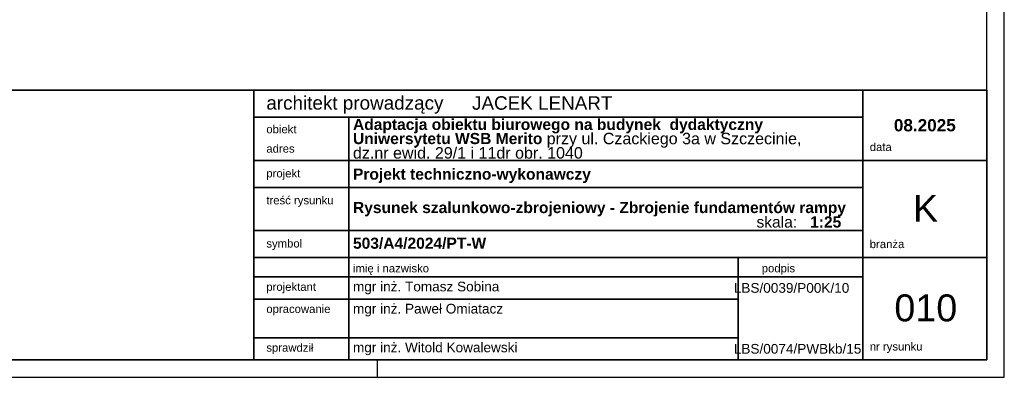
# Model space of a CAD drawing. Header units: millimetres. Extents: x -62590 to 46238, y 147773 to 522018.
# Tile 41 of 93: x 9170 to 16238, y 242643 to 245213. Entities that reach past the tile are written whole.
import ezdxf

# ---------------------------------------------------------------- set-up
doc = ezdxf.new("R2010")
doc.units = ezdxf.units.MM
for name, color, linetype in [('!PB_Ramka', 7, 'Continuous'), ('e-cad_kontur', 2, 'Continuous'), ('e-cad_opisy', 7, 'Continuous')]:
    doc.layers.add(name, color=color, linetype=linetype)
doc.styles.add('STYL_AUTOMATYCZNY_1', font='arialbd.ttf')
doc.styles.add('STYL_AUTOMATYCZNY_2', font='arial.ttf')

# ---------------------------------------------------------------- blocks, each defined once
blk = doc.blocks.new('*U24')
at = {"layer": 'e-cad_opisy', "color": 8, "ltscale": 0.4}
for points in [[(0, 0), (600, 0), (600, 297), (25, 297), (25, 297), (0, 297), (0, 0)], [(420, 0), (420, 5)]]:
    blk.add_lwpolyline(points, dxfattribs=at)
at = {"layer": 'e-cad_opisy', "color": 3, "ltscale": 0.4}
blk.add_lwpolyline([(30, 5), (595, 5), (595, 292), (30, 292), (30, 5)], dxfattribs=at)

msp = doc.modelspace()

# ---------------------------------------------------------------- linework, layer by layer
at = {"layer": 'e-cad_kontur', "color": 3, "linetype": 'Continuous', "lineweight": 35}
for p, q in [((8913, 244705.5), (16113, 244705.5)), ((9223.2, 244705.5), (16005.9, 244705.5)), ((10851.2, 242767.6), (10851.2, 244705.5)), ((15221.6, 242767.6), (15221.6, 244705.5)), ((16113, 242767.6), (16113, 244705.5)), ((10851.2, 244511.7), (15221.6, 244511.7)), ((11532.5, 242767.6), (11532.5, 244511.7)), ((10851.2, 244201.6), (16113, 244201.6)), ((10851.2, 244007.8), (15221.6, 244007.8)), ((10851.2, 243697.8), (15221.6, 243697.8)), ((10851.2, 243504), (16113, 243504)), ((14326.4, 242767.6), (14326.4, 243504)), ((14326.4, 242767.6), (14326.4, 243504)), ((10851.2, 243364.1), (15221.6, 243364.1)), ((11532.5, 243364.1), (14339.3, 243364.1)), ((11532.5, 243364.1), (14326.4, 243364.1)), ((11532.5, 243205), (14326.4, 243205)), ((10851.2, 242926.9), (14326.4, 242926.9)), ((11532.5, 242926.9), (14326.4, 242926.9)), ((8913, 242767.6), (16113, 242767.6)), ((11532.5, 242767.6), (14339.3, 242767.6)), ((12289.2, 242767.6), (14540.6, 242767.6))]:
    msp.add_line(p, q, dxfattribs=at)
msp.add_lwpolyline([(11532.5, 243205), (10851.2, 243205)], dxfattribs=at)

# ---------------------------------------------------------------- block references
at = {"layer": '!PB_Ramka', "xscale": 25, "yscale": 25, "zscale": 25}
msp.add_blockref('*U24', (1238, 242642.6), dxfattribs=at)

# ---------------------------------------------------------------- texts
at = {"color": 7, "linetype": 'Continuous', "lineweight": 35}
for s, insert, char_height, attachment_point, style in [('{\\A1;\\fArial|b0|i0|c238|p0;architekt prowadzący}', (10940.6, 244600.2), 96.896, 4, 'STYL_AUTOMATYCZNY_1'), ('{\\A1;\\fArial|b0|i0|c238|p0;JACEK LENART}', (12417.2, 244613.4), 96.896, 4, 'STYL_AUTOMATYCZNY_1'), ('{\\A1;\\fArial|b0|i0|c238|p0;obiekt}', (10940.6, 244425.4), 58.137, 4, 'STYL_AUTOMATYCZNY_1'), ('{\\A1;\\fArial|b0|i0|c238|p0;adres}', (10940.6, 244285.9), 58.137, 4, 'STYL_AUTOMATYCZNY_1'), ('{\\A1;\\fArial|b0|i0|c238|p0;data}', (15272, 244297.5), 58.137, 4, 'STYL_AUTOMATYCZNY_1'), ('{\\A1;\\fArial|b0|i0|c238|p0;projekt}', (10940.6, 244099.7), 58.137, 4, 'STYL_AUTOMATYCZNY_1'), ('{\\A1;\\fArial|b0|i0|c238|p0;treść rysunku}', (10940.6, 243905.9), 58.137, 4, 'STYL_AUTOMATYCZNY_1'), ('\\pxqc;{\\A1;\\fArial|b0|i0|c238|p0;K}', (15672.8, 243857.1), 193.792, 5, 'STYL_AUTOMATYCZNY_1'), ('{\\A1;\\fArial|b1|i0|c238|p34;Rysunek szalunkowo-zbrojeniowy - Zbrojenie fundamentów rampy}', (11562.5, 243850.8), 80, 4, 'STYL_AUTOMATYCZNY_2'), ('\\A1;\\pxql;{\\fArial|b0|i0|c238|p34;skala:   }1:25', (14459, 243758.3), 80, 4, 'STYL_AUTOMATYCZNY_1'), ('{\\A1;\\fArial|b0|i0|c238|p0;branża}', (15272, 243599.9), 58.137, 4, 'STYL_AUTOMATYCZNY_1'), ('{\\A1;\\fArial|b0|i0|c238|p0;symbol}', (10940.6, 243595.8), 58.137, 4, 'STYL_AUTOMATYCZNY_1'), ('{\\A1;\\fArial|b0|i0|c238|p0;imię i nazwisko}', (11562.5, 243417.2), 58.137, 4, 'STYL_AUTOMATYCZNY_1'), ('{\\A1;\\fArial|b0|i0|c238|p0;podpis}', (14496.8, 243417.6), 58.137, 4, 'STYL_AUTOMATYCZNY_1'), ('\\pxql;{\\A1;\\fArial|b0|i0|c238|p0;projektant}', (10940.6, 243284.6), 58.137, 4, 'STYL_AUTOMATYCZNY_1'), ('{\\A1;\\fArial|b0|i0|c238|p0;mgr inż. Tomasz Sobina}', (11562.5, 243284.6), 69.765, 4, 'STYL_AUTOMATYCZNY_1'), ('\\pxqr;{\\A1;\\fArial|b0|i0|c238|p0;LBS/0039/P00K/10}', (14296.4, 243284.6), 69.765, 4, 'STYL_AUTOMATYCZNY_1'), ('\\pxqc;{\\A1;\\fArial|b0|i0|c238|p34;010}', (15674.4, 243140.4), 193.792, 5, 'STYL_AUTOMATYCZNY_1'), ('\\pxql;{\\A1;\\fArial|b0|i0|c238|p0;opracowanie}', (10940.6, 243125.5), 58.137, 4, 'STYL_AUTOMATYCZNY_1'), ('{\\A1;\\fArial|b0|i0|c238|p0;mgr inż. Paweł Omiatacz}', (11562.5, 243125.5), 69.765, 4, 'STYL_AUTOMATYCZNY_1'), ('{\\A1;\\fArial|b0|i0|c238|p0;sprawdził}', (10940.6, 242847.1), 58.137, 4, 'STYL_AUTOMATYCZNY_1'), ('{\\A1;\\fArial|b0|i0|c238|p0;mgr inż. Witold Kowalewski}', (11562.5, 242847.1), 69.765, 4, 'STYL_AUTOMATYCZNY_1'), ('\\pxqr;{\\A1;\\fArial|b0|i0|c238|p0;LBS/0074/PWBkb/15}', (14296.4, 242847.1), 69.765, 4, 'STYL_AUTOMATYCZNY_1'), ('{\\A1;\\fArial|b0|i0|c238|p0;nr rysunku}', (15272, 242855.5), 58.137, 4, 'STYL_AUTOMATYCZNY_1')]:
    msp.add_mtext(s, dxfattribs=dict(at, insert=insert, char_height=char_height, attachment_point=attachment_point, style=style))
at = {"color": 7, "linetype": 'Continuous', "lineweight": 13, "insert": (11562.5, 244356.7), "char_height": 80, "width": 3519.97, "attachment_point": 4, "line_spacing_factor": 0.751632, "style": 'STYL_AUTOMATYCZNY_2'}
msp.add_mtext('{\\A1;\\fArial|b1|i0|c238|p0;Adaptacja obiektu biurowego na budynek  dydaktyczny }{\\A1;\\fArial|b1|i0|c238|p0;Uniwersytetu WSB Merito}{\\A1;\\fArial|b0|i0|c238|p0; }{\\A1;\\fArial|b0|i0|c238|p0;\\H1.02941x;przy ul. Czackiego 3a w Szczecinie,}\\P{\\A1;\\fArial|b0|i0|c238|p0;\\H1.02941x;dz.nr ewid. 29/1 i 11dr obr. 1040}', dxfattribs=at)
at = {"color": 7, "linetype": 'Continuous', "lineweight": 13, "style": 'STYL_AUTOMATYCZNY_2'}
for s, insert, char_height, attachment_point in [('\\pxqc;{\\A1;\\fArial|b1|i0|c238|p0;08.2025}', (15667.3, 244453.6), 88, 5), ('\\pxql;{\\A1;\\fArial|b1|i0|c238|p0;Projekt techniczno-wykonawczy}', (11562.5, 244091.2), 80, 4), ('\\pxql;{\\A1;\\fArial|b1|i0|c238|p0;503/A4/2024/PT-W}', (11562.5, 243605.3), 80, 4)]:
    msp.add_mtext(s, dxfattribs=dict(at, insert=insert, char_height=char_height, attachment_point=attachment_point))

doc.saveas('drawing.dxf')
